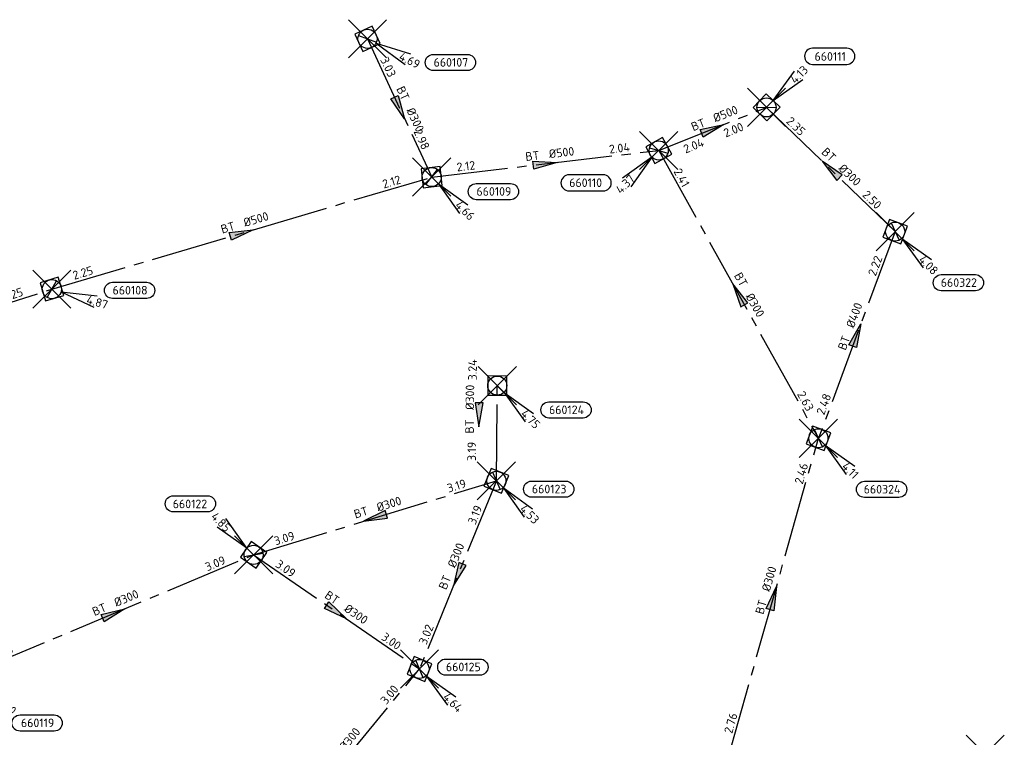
# Model space of a CAD drawing. Header units: metres. Extents: x 153343 to 157271, y 461673 to 467005.
# Tile 16 of 191: x 154889 to 155043, y 462811 to 462923. Entities that reach past the tile are written whole.
import ezdxf
from ezdxf.enums import TextEntityAlignment as Align

# ---------------------------------------------------------------- set-up
doc = ezdxf.new("R2010")
doc.units = ezdxf.units.M
doc.header["$LTSCALE"] = 0.75
doc.header["$PDMODE"] = 3
doc.header["$PDSIZE"] = 3
doc.linetypes.add('RI-GWA_BETON', pattern=[22, 16, -2, 2, -2])
doc.layers.get('0').update_dxf_attribs({"lineweight": 25})
doc.layers.get('defpoints').update_dxf_attribs({"lineweight": 25})
doc.layers.add('B-OI-RI-GWA_PUTNUMMER-S @ 0.75', color=11, linetype='Continuous', lineweight=25)
doc.layers.add('B-OI-RI-GWA_STROOMRICHTING-S @ 0.75', color=11, linetype='Continuous', lineweight=25)
for name, color, linetype in [('B-OI-RI-GWA_RIOOLPUT_INSPECTIEPUT-S @ 0.75', 11, 'Continuous'), ('B-OI-RI-GWA_TRANSPORTLEIDING_BETON_300-G', 11, 'RI-GWA_BETON'), ('B-OI-RI-GWA_TRANSPORTLEIDING_BETON_400-G', 11, 'RI-GWA_BETON'), ('B-OI-RI-GWA_TRANSPORTLEIDING_BETON_500-G', 11, 'RI-GWA_BETON')]:
    doc.layers.add(name, color=color, linetype=linetype)
doc.layers.add('inspectieput', color=7, linetype='Continuous', plot=False)
doc.styles.add('NLCS-ISO', font='isocpeur.ttf')

# ---------------------------------------------------------------- blocks, each defined once
blk = doc.blocks.new('*U2103')
at = {"ltscale": 0.1}
blk.add_hatch(color=256, dxfattribs=at).paths.add_polyline_path([(2.500000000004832, 0), (-2.500000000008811, -0.8333333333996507), (-2.500000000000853, 0.8333333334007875)])
at = {"ltscale": 0.1, "flags": 128}
blk.add_lwpolyline([(2.500000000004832, 0), (-2.500000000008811, -0.8333333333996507), (-2.500000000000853, 0.8333333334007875)], close=True, dxfattribs=at)
at = {"ltscale": 0.1, "style": 'NLCS-ISO'}
for tag, p in [('BOBL', (-13.74752451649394, 1.135455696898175e-13)), ('MAT', (-1, 0.5000000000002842))]:
    blk.add_attdef(tag, text='', height=1.8, dxfattribs=at).set_placement(p, align=Align.BOTTOM_RIGHT)
for tag, p in [('DIA', (1, 0.5000000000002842)), ('BOBR', (12.80153655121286, -0.0007021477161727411))]:
    blk.add_attdef(tag, text='', height=1.8, dxfattribs=at).set_placement(p, align=Align.BOTTOM_LEFT)
at = {"layer": 'defpoints', "ltscale": 0.1, "style": 'NLCS-ISO', "flags": 1}
blk.add_attdef('JVA', text='', height=1.8, dxfattribs=at).set_placement((0, -0.9999999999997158), align=Align.TOP_CENTER)
blk = doc.blocks.new('*U2099')
at = {"ltscale": 0.1}
blk.add_hatch(color=256, dxfattribs=at).paths.add_polyline_path([(-2.500000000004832, 0), (2.500000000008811, -0.8333333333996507), (2.500000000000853, 0.8333333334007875)])
at = {"ltscale": 0.1, "flags": 128}
blk.add_lwpolyline([(-2.500000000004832, 0), (2.500000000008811, -0.8333333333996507), (2.500000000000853, 0.8333333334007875)], close=True, dxfattribs=at)
at = {"ltscale": 0.1, "style": 'NLCS-ISO'}
for tag, p in [('BOBL', (-11.94223227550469, 1.137488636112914e-13)), ('MAT', (-1, 0.5000000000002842))]:
    blk.add_attdef(tag, text='', height=1.8, dxfattribs=at).set_placement(p, align=Align.BOTTOM_RIGHT)
for tag, p in [('DIA', (1, 0.5000000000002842)), ('BOBR', (10.99624475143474, 0.0005600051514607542))]:
    blk.add_attdef(tag, text='', height=1.8, dxfattribs=at).set_placement(p, align=Align.BOTTOM_LEFT)
at = {"layer": 'defpoints', "ltscale": 0.1, "style": 'NLCS-ISO', "flags": 1}
blk.add_attdef('JVA', text='', height=1.8, dxfattribs=at).set_placement((0, -0.9999999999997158), align=Align.TOP_CENTER)
blk = doc.blocks.new('*U80')
at = {"ltscale": 0.1}
blk.add_hatch(color=256, dxfattribs=at).paths.add_polyline_path([(-2.500000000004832, 0), (2.500000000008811, -0.8333333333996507), (2.500000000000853, 0.8333333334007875)])
at = {"ltscale": 0.1, "flags": 128}
blk.add_lwpolyline([(-2.500000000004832, 0), (2.500000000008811, -0.8333333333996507), (2.500000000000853, 0.8333333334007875)], close=True, dxfattribs=at)
at = {"ltscale": 0.1, "style": 'NLCS-ISO'}
for tag, p in [('BOBL', (-5.662221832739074, 1.144560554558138e-13)), ('MAT', (-1, 0.5000000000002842))]:
    blk.add_attdef(tag, text='', height=1.8, dxfattribs=at).set_placement(p, align=Align.BOTTOM_RIGHT)
for tag, p in [('DIA', (1, 0.5000000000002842)), ('BOBR', (7.216235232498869, 0.003202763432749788))]:
    blk.add_attdef(tag, text='', height=1.8, dxfattribs=at).set_placement(p, align=Align.BOTTOM_LEFT)
at = {"layer": 'defpoints', "ltscale": 0.1, "style": 'NLCS-ISO', "flags": 1}
blk.add_attdef('JVA', text='', height=1.8, dxfattribs=at).set_placement((0, -0.9999999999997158), align=Align.TOP_CENTER)
blk = doc.blocks.new('*U2097')
at = {"ltscale": 0.1}
blk.add_hatch(color=256, dxfattribs=at).paths.add_polyline_path([(2.500000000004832, 0), (-2.500000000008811, -0.8333333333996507), (-2.500000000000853, 0.8333333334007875)])
at = {"ltscale": 0.1, "flags": 128}
blk.add_lwpolyline([(2.500000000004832, 0), (-2.500000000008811, -0.8333333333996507), (-2.500000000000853, 0.8333333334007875)], close=True, dxfattribs=at)
at = {"ltscale": 0.1, "style": 'NLCS-ISO'}
for tag, p in [('BOBL', (-11.74670796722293, 1.137708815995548e-13)), ('MAT', (-1, 0.5000000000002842))]:
    blk.add_attdef(tag, text='', height=1.8, dxfattribs=at).set_placement(p, align=Align.BOTTOM_RIGHT)
for tag, p in [('DIA', (1, 0.5000000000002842)), ('BOBR', (10.80072049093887, 0.0006967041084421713))]:
    blk.add_attdef(tag, text='', height=1.8, dxfattribs=at).set_placement(p, align=Align.BOTTOM_LEFT)
at = {"layer": 'defpoints', "ltscale": 0.1, "style": 'NLCS-ISO', "flags": 1}
blk.add_attdef('JVA', text='', height=1.8, dxfattribs=at).set_placement((0, -0.9999999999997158), align=Align.TOP_CENTER)
blk = doc.blocks.new('*U2098')
at = {"ltscale": 0.1}
blk.add_hatch(color=256, dxfattribs=at).paths.add_polyline_path([(-2.500000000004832, 0), (2.500000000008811, -0.8333333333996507), (2.500000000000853, 0.8333333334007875)])
at = {"ltscale": 0.1, "flags": 128}
blk.add_lwpolyline([(-2.500000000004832, 0), (2.500000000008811, -0.8333333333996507), (2.500000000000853, 0.8333333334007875)], close=True, dxfattribs=at)
at = {"ltscale": 0.1, "style": 'NLCS-ISO'}
for tag, p in [('BOBL', (-17.23834980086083, 1.131524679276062e-13)), ('MAT', (-1, 0.5000000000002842))]:
    blk.add_attdef(tag, text='', height=1.8, dxfattribs=at).set_placement(p, align=Align.BOTTOM_RIGHT)
for tag, p in [('DIA', (1, 0.5000000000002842)), ('BOBR', (16.29236098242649, -0.003142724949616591))]:
    blk.add_attdef(tag, text='', height=1.8, dxfattribs=at).set_placement(p, align=Align.BOTTOM_LEFT)
at = {"layer": 'defpoints', "ltscale": 0.1, "style": 'NLCS-ISO', "flags": 1}
blk.add_attdef('JVA', text='', height=1.8, dxfattribs=at).set_placement((0, -0.9999999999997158), align=Align.TOP_CENTER)
blk = doc.blocks.new('*U2092')
at = {"ltscale": 0.1}
blk.add_hatch(color=256, dxfattribs=at).paths.add_polyline_path([(2.500000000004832, 0), (-2.500000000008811, -0.8333333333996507), (-2.500000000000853, 0.8333333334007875)])
at = {"ltscale": 0.1, "flags": 128}
blk.add_lwpolyline([(2.500000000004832, 0), (-2.500000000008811, -0.8333333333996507), (-2.500000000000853, 0.8333333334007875)], close=True, dxfattribs=at)
at = {"ltscale": 0.1, "style": 'NLCS-ISO'}
for tag, p in [('BOBL', (-22.41149654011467, 1.125699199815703e-13)), ('MAT', (-1, 0.5000000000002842))]:
    blk.add_attdef(tag, text='', height=1.8, dxfattribs=at).set_placement(p, align=Align.BOTTOM_RIGHT)
for tag, p in [('DIA', (1, 0.5000000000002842)), ('BOBR', (21.46550645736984, -0.006759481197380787))]:
    blk.add_attdef(tag, text='', height=1.8, dxfattribs=at).set_placement(p, align=Align.BOTTOM_LEFT)
at = {"layer": 'defpoints', "ltscale": 0.1, "style": 'NLCS-ISO', "flags": 1}
blk.add_attdef('JVA', text='', height=1.8, dxfattribs=at).set_placement((0, -0.9999999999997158), align=Align.TOP_CENTER)
blk = doc.blocks.new('*U2094')
at = {"ltscale": 0.1}
blk.add_hatch(color=256, dxfattribs=at).paths.add_polyline_path([(-2.500000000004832, 0), (2.500000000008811, -0.8333333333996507), (2.500000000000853, 0.8333333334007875)])
at = {"ltscale": 0.1, "flags": 128}
blk.add_lwpolyline([(-2.500000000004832, 0), (2.500000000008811, -0.8333333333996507), (2.500000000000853, 0.8333333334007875)], close=True, dxfattribs=at)
at = {"ltscale": 0.1, "style": 'NLCS-ISO'}
for tag, p in [('BOBL', (-14.93927638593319, 1.134113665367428e-13)), ('MAT', (-1, 0.5000000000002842))]:
    blk.add_attdef(tag, text='', height=1.8, dxfattribs=at).set_placement(p, align=Align.BOTTOM_RIGHT)
for tag, p in [('DIA', (1, 0.5000000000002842)), ('BOBR', (13.99328812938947, -0.001535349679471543))]:
    blk.add_attdef(tag, text='', height=1.8, dxfattribs=at).set_placement(p, align=Align.BOTTOM_LEFT)
at = {"layer": 'defpoints', "ltscale": 0.1, "style": 'NLCS-ISO', "flags": 1}
blk.add_attdef('JVA', text='', height=1.8, dxfattribs=at).set_placement((0, -0.9999999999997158), align=Align.TOP_CENTER)
blk = doc.blocks.new('*U2090')
at = {"ltscale": 0.1}
blk.add_hatch(color=256, dxfattribs=at).paths.add_polyline_path([(2.500000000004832, 0), (-2.500000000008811, -0.8333333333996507), (-2.500000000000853, 0.8333333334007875)])
at = {"ltscale": 0.1, "flags": 128}
blk.add_lwpolyline([(2.500000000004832, 0), (-2.500000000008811, -0.8333333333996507), (-2.500000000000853, 0.8333333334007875)], close=True, dxfattribs=at)
at = {"ltscale": 0.1, "style": 'NLCS-ISO'}
for tag, p in [('BOBL', (-25.4466385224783, 1.122281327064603e-13)), ('MAT', (-1, 0.5000000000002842))]:
    blk.add_attdef(tag, text='', height=1.8, dxfattribs=at).set_placement(p, align=Align.BOTTOM_RIGHT)
for tag, p in [('DIA', (1, 0.5000000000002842)), ('BOBR', (24.50064769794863, -0.008881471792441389))]:
    blk.add_attdef(tag, text='', height=1.8, dxfattribs=at).set_placement(p, align=Align.BOTTOM_LEFT)
at = {"layer": 'defpoints', "ltscale": 0.1, "style": 'NLCS-ISO', "flags": 1}
blk.add_attdef('JVA', text='', height=1.8, dxfattribs=at).set_placement((0, -0.9999999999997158), align=Align.TOP_CENTER)
blk = doc.blocks.new('*U2085')
at = {"ltscale": 0.1}
blk.add_hatch(color=256, dxfattribs=at).paths.add_polyline_path([(-2.500000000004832, 0), (2.500000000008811, -0.8333333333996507), (2.500000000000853, 0.8333333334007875)])
at = {"ltscale": 0.1, "flags": 128}
blk.add_lwpolyline([(-2.500000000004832, 0), (2.500000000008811, -0.8333333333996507), (2.500000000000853, 0.8333333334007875)], close=True, dxfattribs=at)
at = {"ltscale": 0.1, "style": 'NLCS-ISO'}
for tag, p in [('BOBL', (-9.3939477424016, 1.140358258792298e-13)), ('MAT', (-1, 0.5000000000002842))]:
    blk.add_attdef(tag, text='', height=1.8, dxfattribs=at).set_placement(p, align=Align.BOTTOM_RIGHT)
for tag, p in [('DIA', (1, 0.5000000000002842)), ('BOBR', (8.447960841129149, 0.002341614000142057))]:
    blk.add_attdef(tag, text='', height=1.8, dxfattribs=at).set_placement(p, align=Align.BOTTOM_LEFT)
at = {"layer": 'defpoints', "ltscale": 0.1, "style": 'NLCS-ISO', "flags": 1}
blk.add_attdef('JVA', text='', height=1.8, dxfattribs=at).set_placement((0, -0.9999999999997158), align=Align.TOP_CENTER)
blk = doc.blocks.new('*U2082')
at = {"ltscale": 0.1}
blk.add_hatch(color=256, dxfattribs=at).paths.add_polyline_path([(-2.500000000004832, 0), (2.500000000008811, -0.8333333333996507), (2.500000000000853, 0.8333333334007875)])
at = {"ltscale": 0.1, "flags": 128}
blk.add_lwpolyline([(-2.500000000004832, 0), (2.500000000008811, -0.8333333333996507), (2.500000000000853, 0.8333333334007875)], close=True, dxfattribs=at)
at = {"ltscale": 0.1, "style": 'NLCS-ISO'}
for tag, p in [('BOBL', (-25.13251306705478, 1.122635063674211e-13)), ('MAT', (-1, 0.5000000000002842))]:
    blk.add_attdef(tag, text='', height=1.8, dxfattribs=at).set_placement(p, align=Align.BOTTOM_RIGHT)
for tag, p in [('DIA', (1, 0.5000000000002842)), ('BOBR', (24.18652231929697, -0.008661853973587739))]:
    blk.add_attdef(tag, text='', height=1.8, dxfattribs=at).set_placement(p, align=Align.BOTTOM_LEFT)
at = {"layer": 'defpoints', "ltscale": 0.1, "style": 'NLCS-ISO', "flags": 1}
blk.add_attdef('JVA', text='', height=1.8, dxfattribs=at).set_placement((0, -0.9999999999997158), align=Align.TOP_CENTER)
blk = doc.blocks.new('*U2083')
at = {"ltscale": 0.1}
blk.add_hatch(color=256, dxfattribs=at).paths.add_polyline_path([(2.500000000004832, 0), (-2.500000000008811, -0.8333333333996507), (-2.500000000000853, 0.8333333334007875)])
at = {"ltscale": 0.1, "flags": 128}
blk.add_lwpolyline([(2.500000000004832, 0), (-2.500000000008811, -0.8333333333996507), (-2.500000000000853, 0.8333333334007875)], close=True, dxfattribs=at)
at = {"ltscale": 0.1, "style": 'NLCS-ISO'}
for tag, p in [('MAT', (-1, 0.5000000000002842)), ('BOBL', (-2.824029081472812, -3.239999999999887))]:
    blk.add_attdef(tag, text='', height=1.8, dxfattribs=at).set_placement(p, align=Align.BOTTOM_RIGHT)
for tag, p in [('DIA', (1, 0.5000000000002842)), ('BOBR', (1.878043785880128, -3.241511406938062))]:
    blk.add_attdef(tag, text='', height=1.8, dxfattribs=at).set_placement(p, align=Align.BOTTOM_LEFT)
at = {"layer": 'defpoints', "ltscale": 0.1, "style": 'NLCS-ISO', "flags": 1}
blk.add_attdef('JVA', text='', height=1.8, dxfattribs=at).set_placement((0, -0.9999999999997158), align=Align.TOP_CENTER)
blk = doc.blocks.new('*U2068')
at = {"ltscale": 0.1}
blk.add_hatch(color=256, dxfattribs=at).paths.add_polyline_path([(2.500000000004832, 0), (-2.500000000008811, -0.8333333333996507), (-2.500000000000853, 0.8333333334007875)])
at = {"ltscale": 0.1, "flags": 128}
blk.add_lwpolyline([(2.500000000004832, 0), (-2.500000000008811, -0.8333333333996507), (-2.500000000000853, 0.8333333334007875)], close=True, dxfattribs=at)
at = {"ltscale": 0.1, "style": 'NLCS-ISO'}
for tag, p in [('BOBL', (-14.59832195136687, 1.134497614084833e-13)), ('MAT', (-1, 0.5000000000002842))]:
    blk.add_attdef(tag, text='', height=1.8, dxfattribs=at).set_placement(p, align=Align.BOTTOM_RIGHT)
for tag, p in [('DIA', (1, 0.5000000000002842)), ('BOBR', (13.65233377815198, -0.001296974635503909))]:
    blk.add_attdef(tag, text='', height=1.8, dxfattribs=at).set_placement(p, align=Align.BOTTOM_LEFT)
at = {"layer": 'defpoints', "ltscale": 0.1, "style": 'NLCS-ISO', "flags": 1}
blk.add_attdef('JVA', text='', height=1.8, dxfattribs=at).set_placement((0, -0.9999999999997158), align=Align.TOP_CENTER)
blk = doc.blocks.new('*U2069')
at = {"ltscale": 0.1}
blk.add_hatch(color=256, dxfattribs=at).paths.add_polyline_path([(2.500000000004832, 0), (-2.500000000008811, -0.8333333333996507), (-2.500000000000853, 0.8333333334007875)])
at = {"ltscale": 0.1, "flags": 128}
blk.add_lwpolyline([(2.500000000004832, 0), (-2.500000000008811, -0.8333333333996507), (-2.500000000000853, 0.8333333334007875)], close=True, dxfattribs=at)
at = {"ltscale": 0.1, "style": 'NLCS-ISO'}
for tag, p in [('BOBL', (-32.13015107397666, 1.114755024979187e-13)), ('MAT', (-1, 0.5000000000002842))]:
    blk.add_attdef(tag, text='', height=1.8, dxfattribs=at).set_placement(p, align=Align.BOTTOM_RIGHT)
for tag, p in [('DIA', (1, 0.5000000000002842)), ('BOBR', (31.18415861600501, -0.01355418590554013))]:
    blk.add_attdef(tag, text='', height=1.8, dxfattribs=at).set_placement(p, align=Align.BOTTOM_LEFT)
at = {"layer": 'defpoints', "ltscale": 0.1, "style": 'NLCS-ISO', "flags": 1}
blk.add_attdef('JVA', text='', height=1.8, dxfattribs=at).set_placement((0, -0.9999999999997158), align=Align.TOP_CENTER)
blk = doc.blocks.new('*U2080')
at = {"ltscale": 0.1}
blk.add_hatch(color=256, dxfattribs=at).paths.add_polyline_path([(2.500000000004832, 0), (-2.500000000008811, -0.8333333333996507), (-2.500000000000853, 0.8333333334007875)])
at = {"ltscale": 0.1, "flags": 128}
blk.add_lwpolyline([(2.500000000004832, 0), (-2.500000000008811, -0.8333333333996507), (-2.500000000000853, 0.8333333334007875)], close=True, dxfattribs=at)
at = {"ltscale": 0.1, "style": 'NLCS-ISO'}
for tag, p in [('BOBL', (-6.625579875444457, 1.143475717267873e-13)), ('MAT', (-1, 0.5000000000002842))]:
    blk.add_attdef(tag, text='', height=1.8, dxfattribs=at).set_placement(p, align=Align.BOTTOM_RIGHT)
for tag, p in [('DIA', (1, 0.5000000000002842)), ('BOBR', (5.679593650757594, 0.004277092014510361))]:
    blk.add_attdef(tag, text='', height=1.8, dxfattribs=at).set_placement(p, align=Align.BOTTOM_LEFT)
at = {"layer": 'defpoints', "ltscale": 0.1, "style": 'NLCS-ISO', "flags": 1}
blk.add_attdef('JVA', text='', height=1.8, dxfattribs=at).set_placement((0, -0.9999999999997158), align=Align.TOP_CENTER)
blk = doc.blocks.new('*U2081')
at = {"ltscale": 0.1}
blk.add_hatch(color=256, dxfattribs=at).paths.add_polyline_path([(2.500000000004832, 0), (-2.500000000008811, -0.8333333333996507), (-2.500000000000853, 0.8333333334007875)])
at = {"ltscale": 0.1, "flags": 128}
blk.add_lwpolyline([(2.500000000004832, 0), (-2.500000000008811, -0.8333333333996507), (-2.500000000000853, 0.8333333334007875)], close=True, dxfattribs=at)
at = {"ltscale": 0.1, "style": 'NLCS-ISO'}
for tag, p in [('BOBL', (-44.24080503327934, 1.101117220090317e-13)), ('MAT', (-1, 0.5000000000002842))]:
    blk.add_attdef(tag, text='', height=1.8, dxfattribs=at).set_placement(p, align=Align.BOTTOM_RIGHT)
for tag, p in [('DIA', (1, 0.5000000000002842)), ('BOBR', (43.29480961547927, -0.02202123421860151))]:
    blk.add_attdef(tag, text='', height=1.8, dxfattribs=at).set_placement(p, align=Align.BOTTOM_LEFT)
at = {"layer": 'defpoints', "ltscale": 0.1, "style": 'NLCS-ISO', "flags": 1}
blk.add_attdef('JVA', text='', height=1.8, dxfattribs=at).set_placement((0, -0.9999999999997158), align=Align.TOP_CENTER)
blk = doc.blocks.new('B-SRI-PUT_GWA-SO')
blk.add_line((-1.414183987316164, -1.41424313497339), (1.414183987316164, 1.41424313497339))
at = {"lineweight": -3, "flags": 128}
blk.add_lwpolyline([(2.000125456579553, -1.999958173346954), (1.999958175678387, 2.000041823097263), (-2.000041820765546, 1.999874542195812), (-1.999874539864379, -2.000125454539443)], close=True, dxfattribs=at)
at = {"lineweight": -3}
blk.add_circle((4.18174704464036e-05, -4.181572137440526e-05), 1.999999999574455, dxfattribs=at)
blk = doc.blocks.new('*U1073')
for q in [(5.833630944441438, -7.601397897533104), (7.601397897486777, -5.833630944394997)]:
    blk.add_line((1.414213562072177, -1.414213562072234), q)
blk.add_lwpolyline([(17.97266829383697, -6.782789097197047), (10.81461345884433, -6.782789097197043, -0.9999999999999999), (10.81461345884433, -3.398419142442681), (17.97266829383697, -3.398419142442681, -0.9999999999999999)], format="xyb", close=True)
at = {"ltscale": 0.1, "style": 'NLCS-ISO'}
blk.add_attdef('PUTNR', text='', height=1.8, dxfattribs=at).set_placement((14.4958795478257, -3.258269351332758), align=Align.MIDDLE_CENTER)
blk.add_attdef('PUTHGT', text='', height=1.8, rotation=315.0000000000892, dxfattribs=at).set_placement((5.388131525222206, -5.427652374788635), align=Align.MIDDLE_LEFT)
blk = doc.blocks.new('*U1074')
for q in [(5.833630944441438, -7.601397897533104), (7.601397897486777, -5.833630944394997)]:
    blk.add_line((1.414213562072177, -1.414213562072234), q)
blk.add_lwpolyline([(14.53994942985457, -3.442942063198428), (7.381894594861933, -3.442942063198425, -0.9999999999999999), (7.381894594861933, -0.05857210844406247), (14.53994942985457, -0.05857210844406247, -0.9999999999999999)], format="xyb", close=True)
at = {"ltscale": 0.1, "style": 'NLCS-ISO'}
blk.add_attdef('PUTNR', text='', height=1.8, dxfattribs=at).set_placement((11.06316068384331, 0.08157768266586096), align=Align.MIDDLE_CENTER)
blk.add_attdef('PUTHGT', text='', height=1.8, rotation=315.0000000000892, dxfattribs=at).set_placement((5.388131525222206, -5.427652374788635), align=Align.MIDDLE_LEFT)
blk = doc.blocks.new('*U1082')
for q in [(-5.833630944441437, 7.601397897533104), (-7.601397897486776, 5.833630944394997)]:
    blk.add_line((-1.414213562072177, 1.414213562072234), q)
blk.add_lwpolyline([(-16.8101220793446, 12.39118641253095), (-9.652067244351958, 12.39118641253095, -0.9999999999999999), (-9.652067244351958, 9.006816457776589), (-16.8101220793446, 9.006816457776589, -0.9999999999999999)], format="xyb", close=True)
at = {"ltscale": 0.1, "style": 'NLCS-ISO'}
blk.add_attdef('PUTNR', text='', height=1.8, dxfattribs=at).set_placement((-13.33333333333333, 10.66666666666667), align=Align.MIDDLE_CENTER)
blk.add_attdef('PUTHGT', text='', height=1.8, rotation=315.0000000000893, dxfattribs=at).set_placement((-8.442832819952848, 8.482353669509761), align=Align.MIDDLE_LEFT)
blk = doc.blocks.new('*U273')
for q in [(5.833630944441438, -7.601397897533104), (7.601397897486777, -5.833630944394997)]:
    blk.add_line((1.414213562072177, -1.414213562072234), q)
blk.add_lwpolyline([(16.8101220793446, -12.39118641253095), (9.652067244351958, -12.39118641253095, -0.9999999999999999), (9.652067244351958, -9.006816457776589), (16.8101220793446, -9.006816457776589, -0.9999999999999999)], format="xyb", close=True)
at = {"ltscale": 0.1, "style": 'NLCS-ISO'}
blk.add_attdef('PUTHGT', text='', height=1.8, rotation=315.0000000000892, dxfattribs=at).set_placement((5.388131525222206, -5.427652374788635), align=Align.MIDDLE_LEFT)
blk.add_attdef('PUTNR', text='', height=1.8, dxfattribs=at).set_placement((13.33333333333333, -8.866666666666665), align=Align.MIDDLE_CENTER)
blk = doc.blocks.new('*U1122')
for q in [(5.833630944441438, -7.601397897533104), (7.601397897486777, -5.833630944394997)]:
    blk.add_line((1.414213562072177, -1.414213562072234), q)
blk.add_lwpolyline([(12.65529694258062, -1.305258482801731), (5.497242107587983, -1.305258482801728, -0.9999999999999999), (5.497242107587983, 2.079111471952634), (12.65529694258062, 2.079111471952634, -0.9999999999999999)], format="xyb", close=True)
at = {"ltscale": 0.1, "style": 'NLCS-ISO'}
blk.add_attdef('PUTNR', text='', height=1.8, dxfattribs=at).set_placement((9.178508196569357, 2.219261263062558), align=Align.MIDDLE_CENTER)
blk.add_attdef('PUTHGT', text='', height=1.8, rotation=315.0000000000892, dxfattribs=at).set_placement((5.388131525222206, -5.427652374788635), align=Align.MIDDLE_LEFT)
blk = doc.blocks.new('*U298')
for q in [(5.833630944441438, 7.601397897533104), (7.601397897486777, 5.833630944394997)]:
    blk.add_line((1.414213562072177, 1.414213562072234), q)
blk.add_lwpolyline([(16.8101220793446, 12.39118641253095), (9.652067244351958, 12.39118641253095, 0.9999999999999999), (9.652067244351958, 9.006816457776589), (16.8101220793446, 9.006816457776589, 0.9999999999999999)], format="xyb", close=True)
at = {"ltscale": 0.1, "style": 'NLCS-ISO'}
blk.add_attdef('PUTHGT', text='', height=1.8, rotation=44.99999999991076, dxfattribs=at).set_placement((5.388131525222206, 5.427652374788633), align=Align.MIDDLE_LEFT)
blk.add_attdef('PUTNR', text='', height=1.8, dxfattribs=at).set_placement((13.33333333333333, 10.66666666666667), align=Align.MIDDLE_CENTER)
blk = doc.blocks.new('*U1121')
for q in [(-7.601397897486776, -5.833630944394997), (-5.833630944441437, -7.601397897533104)]:
    blk.add_line((-1.414213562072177, -1.414213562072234), q)
blk.add_lwpolyline([(-18.77387069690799, -8.477548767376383), (-11.61581586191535, -8.47754876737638, 0.9999999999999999), (-11.61581586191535, -5.093178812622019), (-18.77387069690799, -5.093178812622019, 0.9999999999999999)], format="xyb", close=True)
at = {"ltscale": 0.1, "style": 'NLCS-ISO'}
blk.add_attdef('PUTHGT', text='', height=1.8, rotation=44.99999999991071, dxfattribs=at).set_placement((-8.442832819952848, -8.482353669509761), align=Align.MIDDLE_LEFT)
blk.add_attdef('PUTNR', text='', height=1.8, dxfattribs=at).set_placement((-15.29708195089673, -4.953029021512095), align=Align.MIDDLE_CENTER)
blk = doc.blocks.new('*U1108')
for q in [(5.833630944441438, -7.601397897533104), (7.601397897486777, -5.833630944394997)]:
    blk.add_line((1.414213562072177, -1.414213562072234), q)
blk.add_lwpolyline([(16.51070963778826, -4.732736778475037), (9.352654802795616, -4.732736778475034, -0.9999999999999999), (9.352654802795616, -1.348366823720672), (16.51070963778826, -1.348366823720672, -0.9999999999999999)], format="xyb", close=True)
at = {"ltscale": 0.1, "style": 'NLCS-ISO'}
blk.add_attdef('PUTNR', text='', height=1.8, dxfattribs=at).set_placement((13.03392089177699, -1.208217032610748), align=Align.MIDDLE_CENTER)
blk.add_attdef('PUTHGT', text='', height=1.8, rotation=315.0000000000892, dxfattribs=at).set_placement((5.388131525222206, -5.427652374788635), align=Align.MIDDLE_LEFT)
blk = doc.blocks.new('*U1109')
for q in [(7.906577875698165, -5.412811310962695), (9.037646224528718, -3.183308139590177)]:
    blk.add_line((1.783602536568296, -0.9048546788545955), q)
blk.add_lwpolyline([(20.94656744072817, -6.658193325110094), (13.78851260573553, -6.658193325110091, -0.9999999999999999), (13.78851260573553, -3.273823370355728), (20.94656744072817, -3.273823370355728, -0.9999999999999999)], format="xyb", close=True)
at = {"ltscale": 0.1, "style": 'NLCS-ISO'}
blk.add_attdef('PUTHGT', text='', height=1.8, rotation=333.1004734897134, dxfattribs=at).set_placement((6.807776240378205, -3.485047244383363), align=Align.MIDDLE_LEFT)
blk.add_attdef('PUTNR', text='', height=1.8, dxfattribs=at).set_placement((17.4697786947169, -3.133673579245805), align=Align.MIDDLE_CENTER)
blk = doc.blocks.new('*U1119')
for q in [(8.791765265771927, -3.810165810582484), (9.478133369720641, -1.406231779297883)]:
    blk.add_line((1.92314722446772, -0.5490944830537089), q)
blk.add_lwpolyline([(19.85707550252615, -1.957244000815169), (12.69902066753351, -1.957244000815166, -0.9999999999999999), (12.69902066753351, 1.427125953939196), (19.85707550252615, 1.427125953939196, -0.9999999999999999)], format="xyb", close=True)
at = {"ltscale": 0.1, "style": 'NLCS-ISO'}
blk.add_attdef('PUTNR', text='', height=1.8, dxfattribs=at).set_placement((16.38028675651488, 1.56727574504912), align=Align.MIDDLE_CENTER)
blk.add_attdef('PUTHGT', text='', height=1.8, rotation=344.0649654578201, dxfattribs=at).set_placement((7.346360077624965, -2.126585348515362), align=Align.MIDDLE_LEFT)

msp = doc.modelspace()

# ---------------------------------------------------------------- linework, layer by layer
at = {"layer": 'B-OI-RI-GWA_TRANSPORTLEIDING_BETON_300-G', "transparency": 33554610}
for p, q in [((154943.36, 462920.31), (154953.44, 462898.59)), ((155006.04, 462909.54), (155026.25, 462890.02)), ((154989.1, 462902.77), (155014.19, 462857.56)), ((154963.6, 462850.88), (154963.75, 462865.83)), ((155000, 462807.35), (155014.19, 462857.56)), ((154925.47, 462839.25), (154963.6, 462850.88)), ((154963.6, 462850.88), (154951.53, 462821.33)), ((154881.54, 462820.86), (154925.47, 462839.25)), ((154925.47, 462839.25), (154951.53, 462821.33)), ((154928.38, 462793.22), (154951.53, 462821.33))]:
    msp.add_line(p, q, dxfattribs=at)
at = {"layer": 'B-OI-RI-GWA_TRANSPORTLEIDING_BETON_400-G', "transparency": 33554610}
msp.add_line((155026.25, 462890.02), (155014.19, 462857.56), dxfattribs=at)
at = {"layer": 'B-OI-RI-GWA_TRANSPORTLEIDING_BETON_500-G', "transparency": 33554610}
for p, q in [((154989.1, 462902.77), (155006.04, 462909.54)), ((154953.44, 462898.59), (154989.1, 462902.77)), ((154893.78, 462880.99), (154953.44, 462898.59)), ((154817.26, 462856.42), (154893.78, 462880.99))]:
    msp.add_line(p, q, dxfattribs=at)
at = {"layer": 'inspectieput', "color": 0, "transparency": 33554610}
for p in [(154943.36, 462920.31), (155006.04, 462909.54), (154989.1, 462902.77), (154953.44, 462898.59), (155026.25, 462890.02), (154893.78, 462880.99), (154963.75, 462865.83), (155014.19, 462857.56), (154963.6, 462850.88), (154925.47, 462839.25), (154951.53, 462821.33), (155040.39, 462807.94)]:
    msp.add_point(p, dxfattribs=at)

# ---------------------------------------------------------------- block references
at = {"layer": 'B-OI-RI-GWA_PUTNUMMER-S @ 0.75', "color": 0, "transparency": 33554610}
ref = msp.add_blockref('*U1109', (154943.36, 462920.31), dxfattribs=dict(at, xscale=0.75, yscale=0.75, zscale=0.75))
ref.add_attrib('PUTNR', '660107', dxfattribs={"layer": '0', "ltscale": 0.1, "height": 1.35, "style": 'NLCS-ISO'}).set_placement((154956.4623340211, 462916.6097448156), align=Align.MIDDLE_CENTER)
ref.add_attrib('PUTHGT', '4.69', dxfattribs={"layer": '0', "ltscale": 0.1, "height": 1.35, "rotation": 333.1004734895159, "style": 'NLCS-ISO'}).set_placement((154948.4658321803, 462917.6962145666), align=Align.MIDDLE_LEFT)
at = {"layer": 'B-OI-RI-GWA_PUTNUMMER-S @ 0.75', "color": 0, "transparency": 33554610, "xscale": 0.75, "yscale": 0.75, "zscale": 0.75}
for name, p, values in [('*U298', (155006.04, 462909.54), {'PUTNR': '660111', 'PUTHGT': '4.13'}), ('*U1082', (154925.47, 462839.25), {'PUTNR': '660122', 'PUTHGT': '4.85'})]:
    msp.add_blockref(name, p, dxfattribs=at).add_auto_attribs(values)
at = {"layer": 'B-OI-RI-GWA_PUTNUMMER-S @ 0.75', "color": 0, "transparency": 33554610}
ref = msp.add_blockref('*U1121', (154989.1, 462902.77), dxfattribs=dict(at, xscale=0.75, yscale=0.75, zscale=0.75))
ref.add_attrib('PUTNR', '660110', dxfattribs={"layer": '0', "ltscale": 0.1, "height": 1.35, "style": 'NLCS-ISO'}).set_placement((154977.6271885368, 462897.7052282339), align=Align.MIDDLE_CENTER)
ref.add_attrib('PUTHGT', '4.37', dxfattribs={"layer": '0', "ltscale": 0.1, "height": 1.35, "rotation": 44.99999999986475, "style": 'NLCS-ISO'}).set_placement((154982.6724159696, 462896.3127753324), align=Align.MIDDLE_LEFT)
ref = msp.add_blockref('*U1108', (154953.44, 462898.59), dxfattribs=dict(at, xscale=0.75, yscale=0.75, zscale=0.75))
ref.add_attrib('PUTNR', '660109', dxfattribs={"layer": '0', "ltscale": 0.1, "height": 1.35, "style": 'NLCS-ISO'}).set_placement((154963.215440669, 462896.3338372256), align=Align.MIDDLE_CENTER)
ref.add_attrib('PUTHGT', '4.66', dxfattribs={"layer": '0', "ltscale": 0.1, "height": 1.35, "rotation": 314.9999999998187, "style": 'NLCS-ISO'}).set_placement((154957.4810986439, 462894.5192607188), align=Align.MIDDLE_LEFT)
ref = msp.add_blockref('*U273', (155026.25, 462890.02), dxfattribs=dict(at, xscale=0.75, yscale=0.75, zscale=0.75))
ref.add_attrib('PUTNR', '660322', dxfattribs={"layer": '0', "ltscale": 0.1, "height": 1.35, "style": 'NLCS-ISO'}).set_placement((155036.25, 462882.02), align=Align.MIDDLE_CENTER)
ref.add_attrib('PUTHGT', '4.08', dxfattribs={"layer": '0', "ltscale": 0.1, "height": 1.35, "rotation": 314.9999999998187, "style": 'NLCS-ISO'}).set_placement((155030.2910986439, 462885.9492607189), align=Align.MIDDLE_LEFT)
ref = msp.add_blockref('*U1119', (154893.78, 462880.99), dxfattribs=dict(at, xscale=0.75, yscale=0.75, zscale=0.75))
ref.add_attrib('PUTNR', '660108', dxfattribs={"layer": '0', "ltscale": 0.1, "height": 1.35, "style": 'NLCS-ISO'}).set_placement((154906.0652150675, 462880.8154568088), align=Align.MIDDLE_CENTER)
ref.add_attrib('PUTHGT', '4.87', dxfattribs={"layer": '0', "ltscale": 0.1, "height": 1.35, "rotation": 344.0649654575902, "style": 'NLCS-ISO'}).set_placement((154899.2897700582, 462879.3950609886), align=Align.MIDDLE_LEFT)
ref = msp.add_blockref('*U1073', (154963.75, 462865.83), dxfattribs=dict(at, xscale=0.75, yscale=0.75, zscale=0.75))
ref.add_attrib('PUTNR', '660124', dxfattribs={"layer": '0', "ltscale": 0.1, "height": 1.35, "style": 'NLCS-ISO'}).set_placement((154974.6219096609, 462862.0362979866), align=Align.MIDDLE_CENTER)
ref.add_attrib('PUTHGT', '4.75', dxfattribs={"layer": '0', "ltscale": 0.1, "height": 1.35, "rotation": 314.9999999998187, "style": 'NLCS-ISO'}).set_placement((154967.7910986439, 462861.7592607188), align=Align.MIDDLE_LEFT)
ref = msp.add_blockref('*U273', (155014.19, 462857.56), dxfattribs=dict(at, xscale=0.75, yscale=0.75, zscale=0.75))
ref.add_attrib('PUTNR', '660324', dxfattribs={"layer": '0', "ltscale": 0.1, "height": 1.35, "style": 'NLCS-ISO'}).set_placement((155024.1900000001, 462849.56), align=Align.MIDDLE_CENTER)
ref.add_attrib('PUTHGT', '4.11', dxfattribs={"layer": '0', "ltscale": 0.1, "height": 1.35, "rotation": 314.9999999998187, "style": 'NLCS-ISO'}).set_placement((155018.2310986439, 462853.4892607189), align=Align.MIDDLE_LEFT)
ref = msp.add_blockref('*U1074', (154963.6, 462850.88), dxfattribs=dict(at, xscale=0.75, yscale=0.75, zscale=0.75))
ref.add_attrib('PUTNR', '660123', dxfattribs={"layer": '0', "ltscale": 0.1, "height": 1.35, "style": 'NLCS-ISO'}).set_placement((154971.8973705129, 462849.5911832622), align=Align.MIDDLE_CENTER)
ref.add_attrib('PUTHGT', '4.53', dxfattribs={"layer": '0', "ltscale": 0.1, "height": 1.35, "rotation": 314.9999999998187, "style": 'NLCS-ISO'}).set_placement((154967.6410986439, 462846.8092607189), align=Align.MIDDLE_LEFT)
ref = msp.add_blockref('*U1122', (154951.53, 462821.33), dxfattribs=dict(at, xscale=0.75, yscale=0.75, zscale=0.75))
ref.add_attrib('PUTNR', '660125', dxfattribs={"layer": '0', "ltscale": 0.1, "height": 1.35, "style": 'NLCS-ISO'}).set_placement((154958.4138811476, 462821.6444459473), align=Align.MIDDLE_CENTER)
ref.add_attrib('PUTHGT', '4.64', dxfattribs={"layer": '0', "ltscale": 0.1, "height": 1.35, "rotation": 314.9999999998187, "style": 'NLCS-ISO'}).set_placement((154955.5710986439, 462817.2592607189), align=Align.MIDDLE_LEFT)
ref = msp.add_blockref('*U273', (154881.54, 462820.86), dxfattribs=dict(at, xscale=0.75, yscale=0.75, zscale=0.75))
ref.add_attrib('PUTNR', '660119', dxfattribs={"layer": '0', "ltscale": 0.1, "height": 1.35, "style": 'NLCS-ISO'}).set_placement((154891.54, 462812.86), align=Align.MIDDLE_CENTER)
ref.add_attrib('PUTHGT', '5.30', dxfattribs={"layer": '0', "ltscale": 0.1, "height": 1.35, "rotation": 314.9999999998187, "style": 'NLCS-ISO'}).set_placement((154885.5810986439, 462816.7892607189), align=Align.MIDDLE_LEFT)
at = {"layer": 'B-OI-RI-GWA_RIOOLPUT_INSPECTIEPUT-S @ 0.75', "color": 0, "transparency": 33554610, "xscale": 0.75, "yscale": 0.75, "zscale": 0.75}
for p, rotation in [((154943.36, 462920.31), 294.8954675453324), ((155006.04, 462909.54), 315.9949688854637), ((154989.1, 462902.77), 299.0287728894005), ((154953.44, 462898.59), 6.685597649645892), ((155026.25, 462890.02), 249.618246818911), ((154893.78, 462880.99), 16.43632427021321), ((154963.75, 462865.83), 269.4251452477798), ((155014.19, 462857.56), 69.618246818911), ((154963.6, 462850.88), 247.7819376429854), ((154925.47, 462839.25), 325.4858788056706), ((154951.53, 462821.33), 67.78193764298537)]:
    msp.add_blockref('B-SRI-PUT_GWA-SO', p, dxfattribs=dict(at, rotation=rotation))
at = {"layer": 'B-OI-RI-GWA_STROOMRICHTING-S @ 0.75', "color": 0, "transparency": 33554610, "xscale": 0.75, "yscale": 0.75, "zscale": 0.75}
for name, p, rotation, values in [('*U2080', (154948.4, 462909.45), 294.8954675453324, {'MAT': 'BT', 'DIA': '%%c300', 'BOBL': '3.03', 'BOBR': '2.98'}), ('*U2083', (154997.57, 462906.155), 21.78391281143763, {'MAT': 'BT', 'DIA': '%%c500', 'BOBL': '2.04', 'BOBR': '2.00'}), ('*U2085', (155016.145, 462899.78), 315.9949688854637, {'MAT': 'BT', 'DIA': '%%c300', 'BOBL': '2.35', 'BOBR': '2.50'}), ('*U2068', (154971.27, 462900.6800000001), 6.685597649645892, {'MAT': 'BT', 'DIA': '%%c500', 'BOBL': '2.12', 'BOBR': '2.04'}), ('*U2082', (155001.645, 462880.1649999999), 299.0287728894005, {'MAT': 'BT', 'DIA': '%%c300', 'BOBL': '2.41', 'BOBR': '2.63'}), ('*U2069', (154923.61, 462889.79), 16.43632427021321, {'MAT': 'BT', 'DIA': '%%c500', 'BOBL': '2.25', 'BOBR': '2.12'}), ('*U2103', (155020.22, 462873.7899999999), 69.61824681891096, {'MAT': 'BT', 'DIA': '%%c400', 'BOBL': '2.48', 'BOBR': '2.22'}), ('*U2081', (154855.52, 462868.705), 17.80143613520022, {'MAT': 'BT', 'DIA': '%%c500', 'BOBL': '2.40', 'BOBR': '2.25'}), ('*U80', (154960.8684301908, 462861.2468359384), 89.42514524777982, {'MAT': 'BT', 'DIA': '%%c300', 'BOBL': '3.19', 'BOBR': '3.24'}), ('*U2090', (155007.095, 462832.455), 74.21901696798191, {'MAT': 'BT', 'DIA': '%%c300', 'BOBL': '2.76', 'BOBR': '2.46'}), ('*U2098', (154944.535, 462845.0650000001), 16.96218705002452, {'MAT': 'BT', 'DIA': '%%c300', 'BOBL': '3.09', 'BOBR': '3.19'}), ('*U2099', (154957.5650000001, 462836.1050000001), 67.78193764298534, {'MAT': 'BT', 'DIA': '%%c300', 'BOBL': '3.02', 'BOBR': '3.19'}), ('*U2092', (154903.505, 462830.055), 22.71518661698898, {'MAT': 'BT', 'DIA': '%%c300', 'BOBL': '3.25', 'BOBR': '3.09'}), ('*U2097', (154938.5, 462830.29), 325.4858788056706, {'MAT': 'BT', 'DIA': '%%c300', 'BOBL': '3.09', 'BOBR': '3.00'}), ('*U2094', (154939.955, 462807.275), 50.52682571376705, {'MAT': 'BT', 'DIA': '%%c300', 'BOBL': '2.86', 'BOBR': '3.00'})]:
    msp.add_blockref(name, p, dxfattribs=dict(at, rotation=rotation)).add_auto_attribs(values)

doc.saveas('drawing.dxf')
